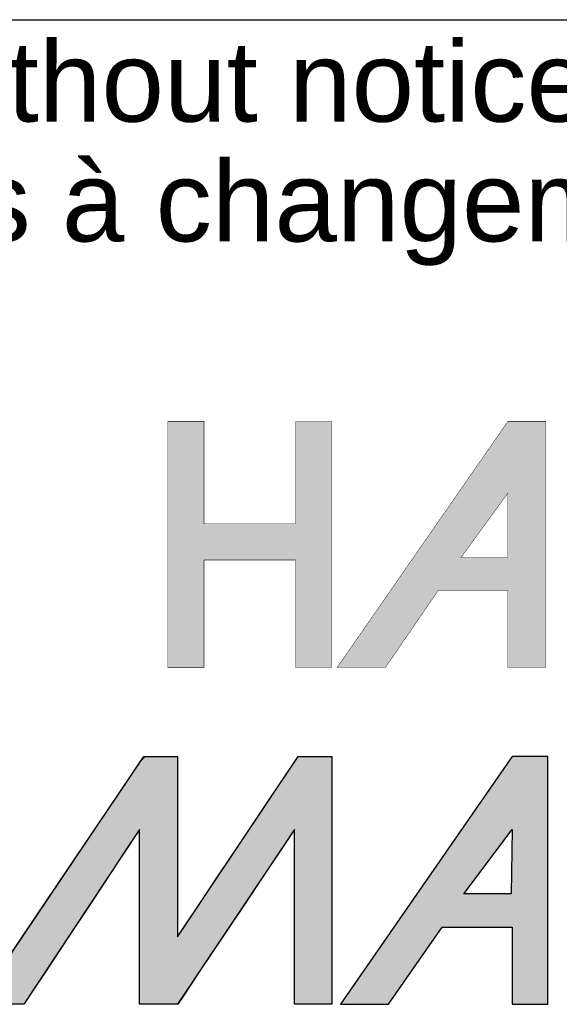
# Model space of a CAD drawing. Header units: inches. Extents: x 0 to 80, y 0 to 59.8.
# Tile 4 of 12: x 68.5 to 70.8, y 3.9 to 8. Entities that reach past the tile are written whole.
import ezdxf

# ---------------------------------------------------------------- set-up
doc = ezdxf.new("R2010")
doc.units = ezdxf.units.IN
doc.header["$MEASUREMENT"] = 0
doc.layers.add('Default', color=7, linetype='Continuous')

# ---------------------------------------------------------------- blocks, each defined once
blk = doc.blocks.new('block_2')
at = {"layer": 'Default', "linetype": 'Continuous'}
blk.add_hatch(color=7, dxfattribs=at).paths.add_polyline_path([(-0.8327, 0.06669), (-0.8327, 0.08406), (-0.8327, 0.1076), (-0.8327, 0.13453), (-0.8327, 0.16208), (-0.8327, 0.18746), (-0.8327, 0.20791), (-0.8327, 0.22063), (-0.8328, 0.22345), (-0.83445, 0.22345), (-0.83771, 0.22345), (-0.8421, 0.22345), (-0.84711, 0.22345), (-0.85224, 0.22345), (-0.85701, 0.22345), (-0.86091, 0.22345), (-0.86471, 0.21953), (-0.8786, 0.19893), (-0.90103, 0.16565), (-0.92818, 0.12538), (-0.9562, 0.0838), (-0.98129, 0.04658), (-0.99959, 0.01942), (-1.00729, 0.008), (-1.00571, 0.00793), (-1.00095, 0.00793), (-0.99411, 0.00793), (-0.98627, 0.00793), (-0.97852, 0.00793), (-0.97193, 0.00793), (-0.96758, 0.00793), (-0.96617, 0.00834), (-0.95953, 0.01837), (-0.94594, 0.03889), (-0.92807, 0.06588), (-0.90856, 0.09534), (-0.89007, 0.12326), (-0.87525, 0.14563), (-0.86677, 0.15844), (-0.86573, 0.15788), (-0.86573, 0.1442), (-0.86573, 0.12126), (-0.86573, 0.09308), (-0.86573, 0.06367), (-0.86573, 0.03703), (-0.86573, 0.01717), (-0.86573, 0.00811), (-0.86462, 0.00793), (-0.86093, 0.00793), (-0.85551, 0.00793), (-0.84921, 0.00793), (-0.84292, 0.00793), (-0.83749, 0.00793), (-0.83381, 0.00793), (-0.83258, 0.00811), (-0.82652, 0.01717), (-0.81324, 0.03703), (-0.79542, 0.06367), (-0.77575, 0.09308), (-0.7569, 0.12126), (-0.74156, 0.1442), (-0.73241, 0.15788), (-0.73098, 0.15844), (-0.73098, 0.14563), (-0.73098, 0.12326), (-0.73098, 0.09534), (-0.73098, 0.06588), (-0.73098, 0.03889), (-0.73098, 0.01837), (-0.73098, 0.00834), (-0.73007, 0.00793), (-0.72661, 0.00793), (-0.72137, 0.00793), (-0.71521, 0.00793), (-0.70898, 0.00793), (-0.70354, 0.00793), (-0.69975, 0.00793), (-0.69846, 0.008), (-0.69846, 0.01942), (-0.69846, 0.04658), (-0.69846, 0.0838), (-0.69846, 0.12538), (-0.69846, 0.16565), (-0.69846, 0.19893), (-0.69846, 0.21953), (-0.69867, 0.22345), (-0.70097, 0.22345), (-0.70518, 0.22345), (-0.71051, 0.22345), (-0.71621, 0.22345), (-0.72149, 0.22345), (-0.72557, 0.22345), (-0.72769, 0.22345), (-0.73023, 0.21987), (-0.74082, 0.20403), (-0.75738, 0.17928), (-0.77712, 0.14977), (-0.79729, 0.11962), (-0.81512, 0.09297), (-0.82784, 0.07395)])
h = blk.add_hatch(color=7, dxfattribs=at)
h.paths.add_polyline_path([(-0.54363, 0.22064), (-0.69113, 0.00793), (-0.64918, 0.00793), (-0.6025, 0.07507), (-0.54167, 0.07507), (-0.54167, 0.00793), (-0.51073, 0.00793), (-0.51073, 0.22347), (-0.54167, 0.22347)])
h.paths.add_polyline_path([(-0.58365, 0.10388), (-0.54271, 0.10388), (-0.54167, 0.16001)])
at = {"layer": 'Default', "color": 7, "linetype": 'Continuous'}
for p, q in [((-0.54167, 0.22347), (-0.54363, 0.22064)), ((-0.51073, 0.22347), (-0.54167, 0.22347)), ((-0.51073, 0.00793), (-0.51073, 0.22347)), ((-0.54363, 0.22064), (-0.69113, 0.00793)), ((-0.58365, 0.10388), (-0.54167, 0.16001)), ((-0.54167, 0.16001), (-0.54271, 0.10388)), ((-0.54271, 0.10388), (-0.58365, 0.10388)), ((-0.64918, 0.00793), (-0.6025, 0.07507)), ((-0.6025, 0.07507), (-0.54167, 0.07507)), ((-0.54167, 0.07507), (-0.54167, 0.00793)), ((-0.69113, 0.00793), (-0.64918, 0.00793)), ((-0.54167, 0.00793), (-0.51073, 0.00793))]:
    blk.add_line(p, q, dxfattribs=at)
blk.add_lwpolyline([(-0.98129, 0.04658), (-0.9562, 0.0838), (-0.92818, 0.12538), (-0.90103, 0.16565), (-0.8786, 0.19893), (-0.86471, 0.21953), (-0.86091, 0.22345), (-0.85701, 0.22345), (-0.85224, 0.22345), (-0.84711, 0.22345), (-0.8421, 0.22345), (-0.83771, 0.22345), (-0.83445, 0.22345), (-0.8328, 0.22345), (-0.8327, 0.22063), (-0.8327, 0.20791), (-0.8327, 0.18746), (-0.8327, 0.16208), (-0.8327, 0.13453), (-0.8327, 0.1076), (-0.8327, 0.08406), (-0.8327, 0.06669), (-0.8327, 0.06669), (-0.82784, 0.07395), (-0.81512, 0.09297), (-0.79729, 0.11962), (-0.77712, 0.14977), (-0.75738, 0.17928), (-0.74082, 0.20403), (-0.73023, 0.21987), (-0.72769, 0.22345), (-0.72557, 0.22345), (-0.72149, 0.22345), (-0.71621, 0.22345), (-0.71051, 0.22345), (-0.70518, 0.22345), (-0.70097, 0.22345), (-0.69867, 0.22345), (-0.69846, 0.21953), (-0.69846, 0.19893), (-0.69846, 0.16565), (-0.69846, 0.12538), (-0.69846, 0.0838), (-0.69846, 0.04658), (-0.69846, 0.01942), (-0.69846, 0.008), (-0.69975, 0.00793), (-0.70354, 0.00793), (-0.70898, 0.00793), (-0.71521, 0.00793), (-0.72137, 0.00793), (-0.72661, 0.00793), (-0.73007, 0.00793), (-0.73098, 0.00834), (-0.73098, 0.01837), (-0.73098, 0.03889), (-0.73098, 0.06588), (-0.73098, 0.09534), (-0.73098, 0.12326), (-0.73098, 0.14563), (-0.73098, 0.15844), (-0.73241, 0.15788), (-0.74156, 0.1442), (-0.7569, 0.12126), (-0.77575, 0.09308), (-0.79542, 0.06367), (-0.81324, 0.03703), (-0.82652, 0.01717), (-0.83258, 0.00811), (-0.83381, 0.00793), (-0.83749, 0.00793), (-0.84292, 0.00793), (-0.84921, 0.00793), (-0.85551, 0.00793), (-0.86093, 0.00793), (-0.86462, 0.00793), (-0.86573, 0.00811), (-0.86573, 0.01717), (-0.86573, 0.03703), (-0.86573, 0.06367), (-0.86573, 0.09308), (-0.86573, 0.12126), (-0.86573, 0.1442), (-0.86573, 0.15788), (-0.86677, 0.15844), (-0.87525, 0.14563), (-0.89007, 0.12326), (-0.90856, 0.09534), (-0.92807, 0.06588), (-0.94594, 0.03889), (-0.95953, 0.01837), (-0.96617, 0.00834), (-0.96758, 0.00793), (-0.97193, 0.00793)], dxfattribs=at)
for points in [[(-1.00734, 0.00793), (-1.00734, 0.00793), (-0.86207, 0.22345), (-0.86207, 0.22345)], [(-0.86207, 0.22345), (-0.85505, 0.22345), (-0.8327, 0.22345), (-0.8327, 0.22345)], [(-0.8327, 0.06669), (-0.8327, 0.06669), (-0.72783, 0.22345), (-0.72783, 0.22345)], [(-0.8327, 0.22345), (-0.8327, 0.22345), (-0.8327, 0.10094), (-0.8327, 0.06669)], [(-0.72783, 0.22345), (-0.72783, 0.22345), (-0.69846, 0.22345), (-0.69846, 0.22345)], [(-0.69846, 0.22345), (-0.69846, 0.22345), (-0.69846, 0.00793), (-0.69846, 0.00793)], [(-0.86573, 0.16001), (-0.86573, 0.16001), (-0.96644, 0.00793), (-0.96644, 0.00793)], [(-0.86573, 0.00793), (-0.86573, 0.00793), (-0.86573, 0.16001), (-0.86573, 0.16001)], [(-0.73098, 0.16001), (-0.73098, 0.16001), (-0.8327, 0.00793), (-0.8327, 0.00793)], [(-0.73098, 0.00793), (-0.73098, 0.00793), (-0.73098, 0.16001), (-0.73098, 0.16001)], [(-0.96644, 0.00793), (-0.96644, 0.00793), (-1.00734, 0.00793), (-1.00734, 0.00793)], [(-0.8327, 0.00793), (-0.8327, 0.00793), (-0.86573, 0.00793), (-0.86573, 0.00793)], [(-0.69846, 0.00793), (-0.69846, 0.00793), (-0.73098, 0.00793), (-0.73098, 0.00793)]]:
    blk.add_open_spline(points, degree=3, dxfattribs=at)
blk = doc.blocks.new('Block1')
at = {"layer": 'Default', "linetype": 'Continuous'}
blk.add_hatch(color=7, dxfattribs=at).paths.add_polyline_path([(1.36286, 1.21446), (1.36286, 1.12534), (1.28316, 1.12534), (1.28316, 1.21448), (1.25172, 1.21448), (1.25172, 1.00054), (1.28316, 1.00054), (1.28316, 1.09389), (1.36286, 1.09389), (1.36286, 1.09387), (1.36286, 1.00052), (1.39433, 1.00052), (1.39433, 1.21446)])
h = blk.add_hatch(color=7, dxfattribs=at)
h.paths.add_polyline_path([(1.54746, 1.21448), (1.54667, 1.21332), (1.39904, 1.00052), (1.44101, 1.00052), (1.48663, 1.06712), (1.54746, 1.06712), (1.54746, 1.00052), (1.58049, 1.00052), (1.58049, 1.21448)])
h.paths.add_polyline_path([(1.54746, 1.09597), (1.54746, 1.15207), (1.50655, 1.09597)])
at = {"layer": 'Default', "color": 7, "linetype": 'Continuous', "const_width": 0.00035}
for points in [[(1.36286, 1.21446), (1.36286, 1.12534), (1.28316, 1.12534), (1.28316, 1.21448), (1.25172, 1.21448), (1.25172, 1.00054), (1.28316, 1.00054), (1.28316, 1.09389), (1.36286, 1.09389), (1.36286, 1.09387), (1.36286, 1.00052), (1.39433, 1.00052), (1.39433, 1.21446), (1.36286, 1.21446)], [(1.54746, 1.21448), (1.54667, 1.21332), (1.39904, 1.00052), (1.44101, 1.00052), (1.48663, 1.06712), (1.54746, 1.06712), (1.54746, 1.00052), (1.58049, 1.00052), (1.58049, 1.21448), (1.54746, 1.21448)], [(1.54746, 1.09597), (1.50655, 1.09597), (1.54746, 1.15207), (1.54746, 1.09597)]]:
    blk.add_lwpolyline(points, close=True, dxfattribs=at)
at = {"layer": 'Default', "color": 7}
blk.add_blockref('block_2', (2.0929, 0.69957), dxfattribs=at)
blk = doc.blocks.new('Block13')
at = {"layer": 'Default', "color": 7, "linetype": 'Continuous'}
blk.add_line((0, 1.6479), (3.51548, 1.6479), dxfattribs=at)
at = {"layer": 'Default', "color": 7}
blk.add_blockref('Block1', (0.03706, 0.08409), dxfattribs=at)
at = {"layer": 'Default', "char_height": 0.07, "attachment_point": 1}
for s, insert, width in [('{\\fArial|b0||i0||c0|p34;\\C7;\\W1.;\\T1.;Data subject to change without notice. Isometric drawing not to scale.}', (0.02984, 1.6292), 3.4863909), ('{\\fArial|b0||i0||c0|p34;\\C7;\\W1.;\\T1.;Les données sont sujettes à changement sans préavis.}', (0.03339, 1.52502), 3.235631)]:
    blk.add_mtext(s, dxfattribs=dict(at, insert=insert, width=width))
blk = doc.blocks.new('Block11')
at = {"layer": 'Default', "color": 7}
blk.add_blockref('Block13', (0, 0), dxfattribs=at)
blk = doc.blocks.new('Block10')
at = {"layer": 'Default', "color": 7}
blk.add_blockref('Block11', (0, 0), dxfattribs=at)
blk = doc.blocks.new('Block2')
at = {"layer": 'Default', "color": 7, "xscale": 15, "yscale": 15, "zscale": 15}
blk.add_blockref('Block10', (-52.744, 0), dxfattribs=at)
blk = doc.blocks.new('Block222')
at = {"layer": 'Default', "color": 7}
blk.add_blockref('Block2', (106.578, -49.503), dxfattribs=at)

msp = doc.modelspace()

# ---------------------------------------------------------------- block references
at = {"layer": 'Default', "color": 7, "xscale": 0.325, "yscale": 0.325, "zscale": 0.325}
msp.add_blockref('Block222', (45.3678, 16.0888), dxfattribs=at)

doc.saveas('drawing.dxf')
